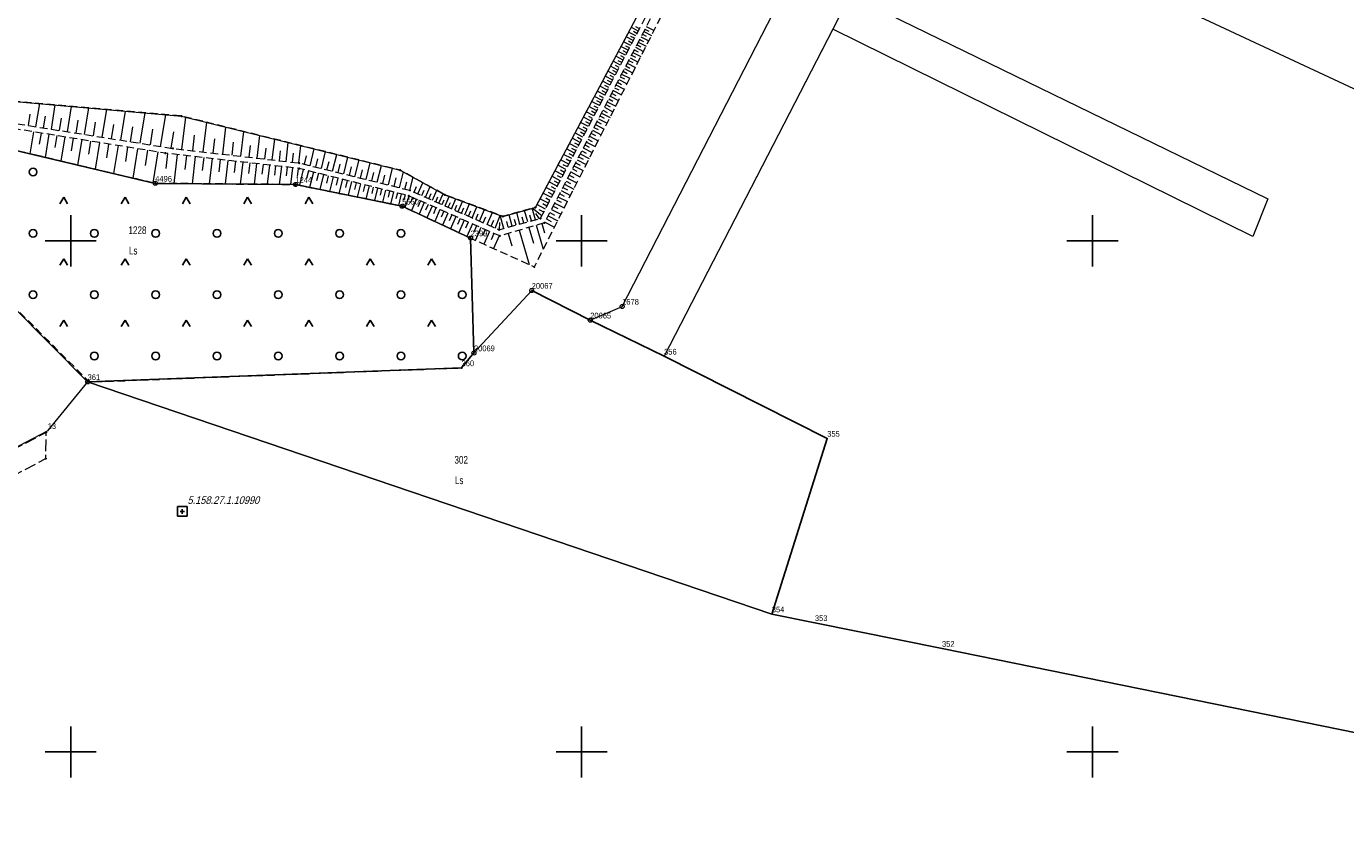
# Model space of a CAD drawing. Header units: metres. Extents: x 5548743 to 5556416, y 5707500 to 5714000.
# Tile 127 of 244: x 5553291 to 5553550, y 5711086 to 5711242. Entities that reach past the tile are written whole.
import ezdxf
from ezdxf.enums import TextEntityAlignment as Align

# ---------------------------------------------------------------- set-up
doc = ezdxf.new("R2010")
doc.units = ezdxf.units.M
for name, pattern in [('1.5_0.75', [2.25, 1.5, -0.75]), ('2.25_0.75', [3, 2.25, -0.75]), ('219-1000', [0])]:
    doc.linetypes.add(name, pattern=pattern)
doc.layers.get('0').update_dxf_attribs({"color": 2, "lineweight": 5})
doc.styles.get("Standard").update_dxf_attribs({"font": 'Working1250', "width": 0.75})

# ---------------------------------------------------------------- blocks, each defined once
blk = doc.blocks.new('203')
at = {"linetype": 'Continuous', "lineweight": 0}
h = blk.add_hatch(color=0, dxfattribs=at)
edge = h.paths.add_edge_path()
edge.add_arc((0, 0), 0.09, 0, 360)
blk = doc.blocks.new('202')
at = {"color": 0, "linetype": 'Continuous', "lineweight": 0}
blk.add_circle((0, 0), 0.4, dxfattribs=at)
blk = doc.blocks.new('OTZK3')
at = {"color": 0, "linetype": 'Continuous'}
for p, q in [((-0.75, -0.433), (0, 0.866)), ((0, 0.866), (0.75, -0.433))]:
    blk.add_line(p, q, dxfattribs=at)
blk = doc.blocks.new('OTZK1')
at = {"color": 0, "linetype": 'Continuous'}
blk.add_circle((0, 0), 0.75, dxfattribs=at)
blk = doc.blocks.new('PIKIETAW1891')
at = {"color": 0}
blk.add_circle((0, 0), 0.09, dxfattribs=at)
blk = doc.blocks.new('OSSP')
at = {"color": 0}
for p, q in [((-0.939, 0.938), (-0.939, -0.938)), ((-0.939, 0.938), (-0.939, -0.938)), ((0.936, 0.938), (-0.939, 0.938)), ((0.936, 0.938), (-0.939, 0.938)), ((0.45, 0), (-0.45, 0)), ((0.45, 0), (-0.45, 0)), ((0, -0.45), (0, 0.45)), ((0, -0.45), (0, 0.45)), ((0.936, -0.938), (0.936, 0.938)), ((0.936, -0.938), (0.936, 0.938)), ((-0.939, -0.938), (0.936, -0.938)), ((-0.939, -0.938), (0.936, -0.938))]:
    blk.add_line(p, q, dxfattribs=at)
blk = doc.blocks.new('RAMKA1000K')
at = {"color": 0}
for p, q in [((500, 195), (500, 205)), ((600, 195), (600, 205)), ((700, 195), (700, 205)), ((495, 200), (505, 200)), ((595, 200), (605, 200)), ((695, 200), (705, 200)), ((500, 95), (500, 105)), ((600, 95), (600, 105)), ((700, 95), (700, 105)), ((495, 100), (505, 100)), ((595, 100), (605, 100)), ((695, 100), (705, 100))]:
    blk.add_line(p, q, dxfattribs=at)

msp = doc.modelspace()

# ---------------------------------------------------------------- linework, layer by layer
at = {"layer": '000 Inne (niezydentyfikowane)', "color": 7, "linetype": 'CONTINUOUS', "lineweight": 18, "flags": 128}
for points in [[(5553411.08, 5711241.03), (5553409.68, 5711241.76)], [(5553411.32, 5711241.49), (5553410.62, 5711241.86)], [(5553412.66, 5711241.92), (5553414.17, 5711241.14)], [(5553409.61, 5711238.21), (5553408.19, 5711238.95)], [(5553410.1, 5711239.15), (5553408.69, 5711239.89)], [(5553409.85, 5711238.68), (5553409.14, 5711239.05)], [(5553410.59, 5711240.09), (5553409.19, 5711240.82)], [(5553410.34, 5711239.62), (5553409.64, 5711239.99)], [(5553410.83, 5711240.56), (5553410.13, 5711240.93)], [(5553411.35, 5711239.4), (5553412.12, 5711239)], [(5553411.61, 5711239.9), (5553413.14, 5711239.11)], [(5553411.88, 5711240.41), (5553412.64, 5711240.02)], [(5553412.14, 5711240.92), (5553413.66, 5711240.13)], [(5553412.4, 5711241.42), (5553413.16, 5711241.03)], [(5553408.61, 5711236.3), (5553407.18, 5711237.05)], [(5553409.11, 5711237.26), (5553407.68, 5711238)], [(5553408.86, 5711236.78), (5553408.14, 5711237.15)], [(5553409.36, 5711237.73), (5553408.65, 5711238.1)], [(5553409.75, 5711236.31), (5553410.53, 5711235.9)], [(5553410.02, 5711236.83), (5553411.57, 5711236.02)], [(5553410.28, 5711237.34), (5553411.06, 5711236.94)], [(5553410.55, 5711237.86), (5553412.1, 5711237.05)], [(5553410.82, 5711238.37), (5553411.59, 5711237.97)], [(5553411.09, 5711238.88), (5553412.62, 5711238.09)], [(5553407.1, 5711233.4), (5553405.64, 5711234.16)], [(5553407.6, 5711234.37), (5553406.15, 5711235.13)], [(5553407.35, 5711233.89), (5553406.62, 5711234.27)], [(5553408.11, 5711235.34), (5553406.67, 5711236.09)], [(5553407.86, 5711234.86), (5553407.13, 5711235.23)], [(5553408.36, 5711235.82), (5553407.64, 5711236.2)], [(5553408.66, 5711234.21), (5553409.45, 5711233.8)], [(5553408.93, 5711234.74), (5553410.51, 5711233.92)], [(5553409.2, 5711235.26), (5553409.99, 5711234.85)], [(5553409.48, 5711235.79), (5553411.04, 5711234.97)], [(5553405.56, 5711230.46), (5553404.08, 5711231.23)], [(5553406.08, 5711231.44), (5553404.6, 5711232.21)], [(5553405.82, 5711230.95), (5553405.08, 5711231.34)], [(5553406.59, 5711232.43), (5553405.12, 5711233.19)], [(5553406.33, 5711231.94), (5553405.6, 5711232.32)], [(5553406.84, 5711232.91), (5553406.11, 5711233.3)], [(5553407.28, 5711231.56), (5553408.89, 5711230.72)], [(5553407.56, 5711232.09), (5553408.36, 5711231.67)], [(5553407.83, 5711232.62), (5553409.43, 5711231.79)], [(5553408.11, 5711233.16), (5553408.91, 5711232.74)], [(5553408.38, 5711233.68), (5553409.97, 5711232.86)], [(5553404.52, 5711228.47), (5553403.02, 5711229.25)], [(5553405.04, 5711229.46), (5553403.55, 5711230.24)], [(5553404.78, 5711228.97), (5553404.04, 5711229.36)], [(5553405.3, 5711229.96), (5553404.56, 5711230.35)], [(5553405.87, 5711228.85), (5553406.69, 5711228.43)], [(5553406.16, 5711229.4), (5553407.79, 5711228.55)], [(5553406.44, 5711229.94), (5553407.25, 5711229.52)], [(5553406.72, 5711230.48), (5553408.34, 5711229.64)], [(5553407, 5711231.02), (5553407.81, 5711230.6)], [(5553293.19, 5711222.31), (5553293.91, 5711226.83)], [(5553296.22, 5711221.83), (5553296.97, 5711226.57)], [(5553299.39, 5711221.33), (5553300.17, 5711226.28)], [(5553302.7, 5711220.8), (5553303.53, 5711225.99)], [(5553402.94, 5711225.44), (5553401.42, 5711226.24)], [(5553403.47, 5711226.46), (5553401.96, 5711227.25)], [(5553403.21, 5711225.95), (5553402.45, 5711226.35)], [(5553404, 5711227.46), (5553402.49, 5711228.25)], [(5553403.74, 5711226.96), (5553402.98, 5711227.35)], [(5553404.26, 5711227.97), (5553403.51, 5711228.36)], [(5553404.45, 5711226.11), (5553406.11, 5711225.24)], [(5553404.73, 5711226.66), (5553405.57, 5711226.23)], [(5553405.02, 5711227.21), (5553406.68, 5711226.35)], [(5553405.31, 5711227.76), (5553406.13, 5711227.33)], [(5553405.59, 5711228.31), (5553407.24, 5711227.45)], [(5553291.73, 5711222.54), (5553292.08, 5711224.75)], [(5553294.69, 5711222.08), (5553295.05, 5711224.39)], [(5553297.78, 5711221.58), (5553298.17, 5711224.01)], [(5553301.03, 5711221.07), (5553301.43, 5711223.6)], [(5553306.17, 5711220.25), (5553307.04, 5711225.68)], [(5553309.81, 5711219.68), (5553310.71, 5711225.36)], [(5553313.61, 5711219.07), (5553314.56, 5711225.02)], [(5553317.59, 5711218.44), (5553318.58, 5711224.67)], [(5553321.77, 5711217.86), (5553322.5, 5711224.19)], [(5553401.88, 5711223.4), (5553400.34, 5711224.2)], [(5553402.41, 5711224.42), (5553400.88, 5711225.22)], [(5553402.14, 5711223.91), (5553401.38, 5711224.31)], [(5553402.68, 5711224.93), (5553401.91, 5711225.33)], [(5553403.29, 5711223.87), (5553404.98, 5711223)], [(5553403.58, 5711224.44), (5553404.42, 5711224)], [(5553403.87, 5711224.99), (5553405.55, 5711224.12)], [(5553404.16, 5711225.55), (5553405, 5711225.12)], [(5553292.7, 5711221.32), (5553292, 5711217.02)], [(5553294.18, 5711221.08), (5553293.82, 5711218.88)], [(5553295.69, 5711220.83), (5553294.96, 5711216.32)], [(5553304.42, 5711220.53), (5553304.84, 5711223.19)], [(5553307.97, 5711219.97), (5553308.41, 5711222.75)], [(5553311.69, 5711219.38), (5553312.15, 5711222.29)], [(5553315.58, 5711218.76), (5553316.06, 5711221.81)], [(5553319.65, 5711218.12), (5553320.16, 5711221.3)], [(5553325.93, 5711217.38), (5553326.6, 5711223.18)], [(5553329.77, 5711216.93), (5553330.38, 5711222.25)], [(5553333.29, 5711216.53), (5553333.85, 5711221.39)], [(5553400.25, 5711220.29), (5553398.69, 5711221.11)], [(5553400.8, 5711221.33), (5553399.24, 5711222.14)], [(5553400.53, 5711220.81), (5553399.75, 5711221.22)], [(5553401.34, 5711222.37), (5553399.79, 5711223.17)], [(5553401.07, 5711221.85), (5553400.29, 5711222.25)], [(5553401.61, 5711222.88), (5553400.84, 5711223.29)], [(5553401.82, 5711221.04), (5553402.68, 5711220.6)], [(5553402.11, 5711221.61), (5553403.83, 5711220.72)], [(5553402.41, 5711222.18), (5553403.26, 5711221.74)], [(5553402.7, 5711222.75), (5553404.4, 5711221.86)], [(5553403, 5711223.31), (5553403.84, 5711222.87)], [(5553297.25, 5711220.58), (5553296.87, 5711218.27)], [(5553298.84, 5711220.32), (5553298.07, 5711215.59)], [(5553300.47, 5711220.06), (5553300.08, 5711217.63)], [(5553302.14, 5711219.79), (5553301.34, 5711214.82)], [(5553303.86, 5711219.51), (5553303.44, 5711216.96)], [(5553305.61, 5711219.23), (5553304.76, 5711214.01)], [(5553307.41, 5711218.93), (5553306.97, 5711216.26)], [(5553309.25, 5711218.64), (5553308.36, 5711213.16)], [(5553311.13, 5711218.33), (5553310.68, 5711215.52)], [(5553323.89, 5711217.61), (5553324.24, 5711220.65)], [(5553327.89, 5711217.15), (5553328.21, 5711219.93)], [(5553331.57, 5711216.73), (5553331.86, 5711219.27)], [(5553334.93, 5711216.34), (5553335.2, 5711218.66)], [(5553336.51, 5711216.16), (5553337.02, 5711220.61)], [(5553339.45, 5711215.82), (5553339.92, 5711219.89)], [(5553342.15, 5711215.51), (5553342.58, 5711219.23)], [(5553344.62, 5711215.22), (5553345.01, 5711218.63)], [(5553399.16, 5711218.19), (5553397.58, 5711219.02)], [(5553399.71, 5711219.24), (5553398.14, 5711220.06)], [(5553399.43, 5711218.72), (5553398.65, 5711219.13)], [(5553399.98, 5711219.77), (5553399.2, 5711220.18)], [(5553400.62, 5711218.74), (5553401.49, 5711218.29)], [(5553400.92, 5711219.32), (5553402.66, 5711218.42)], [(5553401.22, 5711219.9), (5553402.09, 5711219.45)], [(5553401.52, 5711220.47), (5553403.24, 5711219.58)], [(5553313.06, 5711218.02), (5553312.13, 5711212.27)], [(5553315.03, 5711217.7), (5553314.55, 5711214.75)], [(5553317.02, 5711217.38), (5553316.04, 5711211.35)], [(5553318.94, 5711217.08), (5553318.61, 5711214.15)], [(5553320.81, 5711216.87), (5553320.16, 5711211.2)], [(5553322.62, 5711216.66), (5553322.3, 5711213.92)], [(5553324.36, 5711216.46), (5553323.76, 5711211.17)], [(5553326.05, 5711216.27), (5553325.75, 5711213.72)], [(5553327.67, 5711216.09), (5553327.11, 5711211.15)], [(5553329.25, 5711215.91), (5553328.97, 5711213.52)], [(5553330.77, 5711215.73), (5553330.24, 5711211.12)], [(5553338.01, 5711215.98), (5553338.26, 5711218.11)], [(5553340.83, 5711215.66), (5553341.05, 5711217.61)], [(5553343.41, 5711215.36), (5553343.62, 5711217.14)], [(5553345.75, 5711214.96), (5553346.15, 5711216.61)], [(5553346.85, 5711214.69), (5553347.66, 5711217.98)], [(5553347.95, 5711214.42), (5553348.36, 5711216.06)], [(5553349.05, 5711214.15), (5553349.86, 5711217.44)], [(5553351.24, 5711213.61), (5553352.05, 5711216.9)], [(5553353.43, 5711213.07), (5553354.24, 5711216.35)], [(5553355.62, 5711212.53), (5553356.43, 5711215.81)], [(5553397.49, 5711215), (5553395.89, 5711215.84)], [(5553398.05, 5711216.07), (5553396.45, 5711216.9)], [(5553397.77, 5711215.53), (5553396.97, 5711215.95)], [(5553398.61, 5711217.13), (5553397.02, 5711217.96)], [(5553398.33, 5711216.6), (5553397.53, 5711217.02)], [(5553398.88, 5711217.66), (5553398.09, 5711218.08)], [(5553399.11, 5711215.83), (5553400.88, 5711214.91)], [(5553399.41, 5711216.41), (5553400.29, 5711215.95)], [(5553399.72, 5711217), (5553401.48, 5711216.09)], [(5553400.02, 5711217.58), (5553400.9, 5711217.13)], [(5553400.32, 5711218.16), (5553402.07, 5711217.26)], [(5553332.24, 5711215.56), (5553331.98, 5711213.34)], [(5553333.66, 5711215.4), (5553333.16, 5711211.1)], [(5553335.03, 5711215.25), (5553334.79, 5711213.17)], [(5553336.35, 5711215.09), (5553335.89, 5711211.07)], [(5553337.63, 5711214.95), (5553337.41, 5711213.01)], [(5553338.87, 5711214.81), (5553338.44, 5711211.05)], [(5553340.06, 5711214.67), (5553339.86, 5711212.86)], [(5553341.22, 5711214.54), (5553340.82, 5711211.04)], [(5553342.34, 5711214.41), (5553342.14, 5711212.72)], [(5553343.42, 5711214.29), (5553343.04, 5711211.02)], [(5553344.48, 5711214.17), (5553344.29, 5711212.57)], [(5553345.51, 5711213.94), (5553344.74, 5711210.86)], [(5553346.51, 5711213.69), (5553346.14, 5711212.17)], [(5553347.51, 5711213.44), (5553346.76, 5711210.44)], [(5553348.49, 5711213.2), (5553348.12, 5711211.72)], [(5553350.14, 5711213.88), (5553350.55, 5711215.52)], [(5553352.34, 5711213.34), (5553352.74, 5711214.98)], [(5553354.53, 5711212.8), (5553354.93, 5711214.44)], [(5553356.71, 5711212.26), (5553357.12, 5711213.9)], [(5553357.81, 5711212), (5553358.61, 5711215.27)], [(5553358.9, 5711211.73), (5553359.3, 5711213.37)], [(5553359.99, 5711211.46), (5553360.8, 5711214.73)], [(5553362.18, 5711210.92), (5553362.98, 5711214.2)], [(5553364.36, 5711210.38), (5553365.12, 5711213.47)], [(5553396.37, 5711212.84), (5553394.74, 5711213.69)], [(5553396.93, 5711213.92), (5553395.32, 5711214.77)], [(5553396.65, 5711213.38), (5553395.84, 5711213.81)], [(5553397.21, 5711214.46), (5553396.41, 5711214.88)], [(5553397.88, 5711213.46), (5553399.67, 5711212.52)], [(5553398.19, 5711214.05), (5553399.08, 5711213.59)], [(5553398.49, 5711214.64), (5553400.28, 5711213.72)], [(5553398.8, 5711215.24), (5553399.69, 5711214.77)], [(5553349.46, 5711212.96), (5553348.73, 5711210.04)], [(5553350.41, 5711212.72), (5553350.05, 5711211.28)], [(5553351.35, 5711212.49), (5553350.64, 5711209.65)], [(5553352.27, 5711212.25), (5553351.93, 5711210.86)], [(5553353.19, 5711212.03), (5553352.5, 5711209.28)], [(5553354.09, 5711211.8), (5553353.75, 5711210.45)], [(5553354.97, 5711211.58), (5553354.31, 5711208.91)], [(5553355.85, 5711211.36), (5553355.52, 5711210.05)], [(5553356.71, 5711211.15), (5553356.06, 5711208.55)], [(5553357.56, 5711210.94), (5553357.24, 5711209.66)], [(5553358.4, 5711210.73), (5553357.77, 5711208.2)], [(5553359.22, 5711210.52), (5553358.91, 5711209.28)], [(5553361.08, 5711211.19), (5553361.49, 5711212.83)], [(5553363.27, 5711210.65), (5553363.67, 5711212.29)], [(5553365.4, 5711210.13), (5553365.75, 5711211.53)], [(5553366.36, 5711209.89), (5553366.99, 5711212.44)], [(5553367.19, 5711209.53), (5553367.69, 5711210.65)], [(5553367.96, 5711209.19), (5553368.93, 5711211.37)], [(5553369.41, 5711208.54), (5553370.32, 5711210.6)], [(5553395.23, 5711210.66), (5553393.59, 5711211.52)], [(5553394.94, 5711210.11), (5553394.12, 5711210.54)], [(5553395.8, 5711211.76), (5553394.17, 5711212.61)], [(5553395.52, 5711211.21), (5553394.7, 5711211.64)], [(5553396.08, 5711212.3), (5553395.27, 5711212.72)], [(5553396.63, 5711211.05), (5553398.45, 5711210.11)], [(5553396.94, 5711211.66), (5553397.85, 5711211.19)], [(5553397.25, 5711212.26), (5553399.06, 5711211.32)], [(5553397.57, 5711212.86), (5553398.47, 5711212.39)], [(5553360.04, 5711210.32), (5553359.42, 5711207.87)], [(5553360.84, 5711210.12), (5553360.54, 5711208.91)], [(5553361.63, 5711209.92), (5553361.03, 5711207.54)], [(5553362.41, 5711209.73), (5553362.12, 5711208.55)], [(5553363.18, 5711209.54), (5553362.6, 5711207.22)], [(5553363.94, 5711209.35), (5553363.65, 5711208.21)], [(5553364.69, 5711209.16), (5553364.12, 5711206.91)], [(5553365.44, 5711208.97), (5553365.16, 5711207.86)], [(5553366.21, 5711208.77), (5553365.39, 5711206.51)], [(5553366.95, 5711208.45), (5553366.46, 5711207.34)], [(5553367.69, 5711208.12), (5553366.71, 5711205.9)], [(5553368.7, 5711208.86), (5553369.17, 5711209.92)], [(5553370.1, 5711208.24), (5553370.55, 5711209.23)], [(5553370.78, 5711207.94), (5553371.63, 5711209.88)], [(5553371.43, 5711207.65), (5553371.85, 5711208.59)], [(5553372.06, 5711207.37), (5553372.87, 5711209.2)], [(5553372.68, 5711207.1), (5553373.08, 5711208)], [(5553373.28, 5711206.83), (5553374.1, 5711208.68)], [(5553374.53, 5711206.28), (5553375.38, 5711208.2)], [(5553393.5, 5711207.35), (5553391.83, 5711208.22)], [(5553394.08, 5711208.46), (5553392.42, 5711209.32)], [(5553393.79, 5711207.9), (5553392.96, 5711208.34)], [(5553394.66, 5711209.56), (5553393.01, 5711210.42)], [(5553394.37, 5711209.01), (5553393.54, 5711209.44)], [(5553395.05, 5711208.01), (5553395.97, 5711207.53)], [(5553395.36, 5711208.62), (5553397.21, 5711207.66)], [(5553395.68, 5711209.23), (5553396.6, 5711208.75)], [(5553396, 5711209.84), (5553397.83, 5711208.89)], [(5553396.31, 5711210.45), (5553397.23, 5711209.97)], [(5553368.44, 5711207.79), (5553367.95, 5711206.67)], [(5553369.19, 5711207.46), (5553368.2, 5711205.21)], [(5553369.95, 5711207.13), (5553369.45, 5711205.99)], [(5553370.71, 5711206.79), (5553369.71, 5711204.51)], [(5553371.48, 5711206.45), (5553370.97, 5711205.3)], [(5553372.25, 5711206.11), (5553371.23, 5711203.8)], [(5553373.03, 5711205.77), (5553372.52, 5711204.6)], [(5553373.81, 5711205.42), (5553372.78, 5711203.08)], [(5553373.9, 5711206.56), (5553374.32, 5711207.5)], [(5553375.16, 5711206), (5553375.6, 5711206.98)], [(5553375.81, 5711205.71), (5553376.7, 5711207.71)], [(5553376.48, 5711205.41), (5553376.93, 5711206.44)], [(5553377.15, 5711205.11), (5553378.08, 5711207.2)], [(5553377.84, 5711204.81), (5553378.32, 5711205.87)], [(5553378.55, 5711204.5), (5553379.51, 5711206.67)], [(5553380, 5711203.85), (5553381, 5711206.11)], [(5553381.51, 5711203.19), (5553382.55, 5711205.53)], [(5553387.93, 5711203.27), (5553387.32, 5711205.53)], [(5553389.44, 5711203.68), (5553388.82, 5711205.95)], [(5553390.96, 5711204.09), (5553390.32, 5711206.37)], [(5553392.21, 5711204.88), (5553390.32, 5711206.37)], [(5553391.72, 5711204.3), (5553391.02, 5711205.33)], [(5553392.91, 5711206.21), (5553391.23, 5711207.09)], [(5553392.59, 5711205.6), (5553391.71, 5711206.05)], [(5553393.21, 5711206.79), (5553392.37, 5711207.22)], [(5553393.76, 5711205.53), (5553394.7, 5711205.04)], [(5553394.08, 5711206.15), (5553395.95, 5711205.18)], [(5553394.4, 5711206.77), (5553395.34, 5711206.29)], [(5553394.73, 5711207.39), (5553396.58, 5711206.43)], [(5553374.6, 5711205.08), (5553374.08, 5711203.89)], [(5553375.4, 5711204.73), (5553374.35, 5711202.35)], [(5553376.2, 5711204.37), (5553375.67, 5711203.18)], [(5553377, 5711204.02), (5553375.94, 5711201.61)], [(5553377.81, 5711203.66), (5553377.28, 5711202.45)], [(5553378.63, 5711203.3), (5553377.55, 5711200.86)], [(5553379.45, 5711202.94), (5553378.91, 5711201.71)], [(5553379.27, 5711204.18), (5553379.76, 5711205.29)], [(5553380.75, 5711203.52), (5553381.26, 5711204.67)], [(5553382.29, 5711202.84), (5553382.82, 5711204.04)], [(5553383.08, 5711202.49), (5553384.06, 5711204.97)], [(5553383.89, 5711202.16), (5553383.98, 5711203.57)], [(5553384.78, 5711202.4), (5553384.08, 5711204.96)], [(5553385.64, 5711202.64), (5553385.34, 5711203.77)], [(5553386.42, 5711202.85), (5553385.81, 5711205.11)], [(5553387.18, 5711203.06), (5553386.87, 5711204.19)], [(5553388.69, 5711203.47), (5553388.38, 5711204.61)], [(5553390.2, 5711203.88), (5553389.89, 5711205.02)], [(5553391.12, 5711203.05), (5553392.5, 5711198.36)], [(5553392.18, 5711203.36), (5553392.7, 5711201.58)], [(5553392.78, 5711203.65), (5553394.68, 5711202.67)], [(5553393.11, 5711204.28), (5553394.05, 5711203.79)], [(5553393.44, 5711204.91), (5553395.32, 5711203.93)], [(5553380.27, 5711202.58), (5553379.19, 5711200.11)], [(5553381.1, 5711202.21), (5553380.56, 5711200.98)], [(5553381.94, 5711201.84), (5553380.85, 5711199.36)], [(5553382.83, 5711201.45), (5553382.28, 5711200.21)], [(5553383.87, 5711200.99), (5553382.77, 5711198.5)], [(5553385.62, 5711201.43), (5553386.33, 5711199)], [(5553387.78, 5711202.07), (5553389.75, 5711195.35)], [(5553389.69, 5711202.63), (5553390.6, 5711199.52)]]:
    msp.add_lwpolyline(points, dxfattribs=at)
at = {"layer": '216-obręb ewidencyjny', "color": 7, "linetype": 'CONTINUOUS', "lineweight": 25, "flags": 128}
for points in [[(5553551.94, 5711103.67), (5553470.54, 5711120.23), (5553445.65, 5711125.28), (5553437.22, 5711126.97), (5553448.07, 5711161.33), (5553416.14, 5711177.4), (5553401.68, 5711184.47), (5553390.23, 5711190.28), (5553378.92, 5711178.05), (5553376.5, 5711175.13), (5553303.29, 5711172.41), (5553245.53, 5711230.59)], [(5553245.53, 5711230.59), (5553303.29, 5711172.41), (5553376.5, 5711175.13), (5553378.92, 5711178.05), (5553390.23, 5711190.28), (5553401.68, 5711184.47), (5553416.14, 5711177.4), (5553448.07, 5711161.33), (5553437.22, 5711126.97), (5553445.65, 5711125.28), (5553470.54, 5711120.23), (5553551.94, 5711103.67)]]:
    msp.add_lwpolyline(points, dxfattribs=at)
at = {"layer": '217-kontur klasyfikacyjny', "color": 3, "linetype": 'CONTINUOUS', "lineweight": 18, "flags": 128}
for points in [[(5553707.72, 5711156.74), (5553464.08, 5711270.35)], [(5553452.57, 5711248.02), (5553534.33, 5711208.23)], [(5553449.15, 5711241.4), (5553416.14, 5711177.4)], [(5553531.39, 5711200.85), (5553449.15, 5711241.4)], [(5553534.33, 5711208.23), (5553531.39, 5711200.85)], [(5553416.14, 5711177.4), (5553448.07, 5711161.33)], [(5553448.07, 5711161.33), (5553437.22, 5711126.97)], [(5553437.22, 5711126.97), (5553445.65, 5711125.28)], [(5553445.65, 5711125.28), (5553470.54, 5711120.23)], [(5553470.54, 5711120.23), (5553551.94, 5711103.67)]]:
    msp.add_lwpolyline(points, dxfattribs=at)
at = {"layer": '218-kontur użytku gruntowego', "color": 3, "linetype": 'CONTINUOUS', "lineweight": 18, "flags": 128}
for points in [[(5553407.93, 5711187.15), (5553479.64, 5711326.43)], [(5553707.72, 5711156.74), (5553464.08, 5711270.35)], [(5553452.57, 5711248.02), (5553534.33, 5711208.23)], [(5553449.15, 5711241.4), (5553416.14, 5711177.4)], [(5553531.39, 5711200.85), (5553449.15, 5711241.4)], [(5553254.19, 5711225.94), (5553316.53, 5711211.23)], [(5553316.53, 5711211.23), (5553254.19, 5711225.94)], [(5553316.53, 5711211.23), (5553343.98, 5711211.01)], [(5553343.98, 5711211.01), (5553316.53, 5711211.23)], [(5553343.98, 5711211.01), (5553364.86, 5711206.76)], [(5553364.86, 5711206.76), (5553343.98, 5711211.01)], [(5553534.33, 5711208.23), (5553531.39, 5711200.85)], [(5553364.86, 5711206.76), (5553378.26, 5711200.53)], [(5553378.26, 5711200.53), (5553364.86, 5711206.76)], [(5553378.26, 5711200.53), (5553378.92, 5711178.05)], [(5553378.92, 5711178.05), (5553378.26, 5711200.53)], [(5553378.92, 5711178.05), (5553390.23, 5711190.28)], [(5553390.23, 5711190.28), (5553378.92, 5711178.05)], [(5553390.23, 5711190.28), (5553401.68, 5711184.47)], [(5553401.68, 5711184.47), (5553390.23, 5711190.28)], [(5553288.56, 5711187.24), (5553303.29, 5711172.41)], [(5553303.29, 5711172.41), (5553288.56, 5711187.24)], [(5553401.68, 5711184.47), (5553407.93, 5711187.15)], [(5553416.14, 5711177.4), (5553401.68, 5711184.47)], [(5553376.5, 5711175.13), (5553378.92, 5711178.05)], [(5553378.92, 5711178.05), (5553376.5, 5711175.13)], [(5553416.14, 5711177.4), (5553448.07, 5711161.33)], [(5553448.07, 5711161.33), (5553416.14, 5711177.4)], [(5553303.29, 5711172.41), (5553376.5, 5711175.13)], [(5553376.5, 5711175.13), (5553303.29, 5711172.41)], [(5553303.29, 5711172.41), (5553437.22, 5711126.97)], [(5553437.22, 5711126.97), (5553303.29, 5711172.41)], [(5553448.07, 5711161.33), (5553437.22, 5711126.97)], [(5553437.22, 5711126.97), (5553448.07, 5711161.33)], [(5553437.22, 5711126.97), (5553445.65, 5711125.28)], [(5553445.65, 5711125.28), (5553437.22, 5711126.97)], [(5553445.65, 5711125.28), (5553470.54, 5711120.23)], [(5553470.54, 5711120.23), (5553445.65, 5711125.28)], [(5553470.54, 5711120.23), (5553551.94, 5711103.67)], [(5553551.94, 5711103.67), (5553470.54, 5711120.23)]]:
    msp.add_lwpolyline(points, dxfattribs=at)
at = {"layer": '219-działka ewidencyjna', "color": 7, "linetype": '219-1000', "lineweight": 18, "flags": 128}
for points in [[(5553407.93, 5711187.15), (5553479.64, 5711326.43)], [(5553490.72, 5711321.99), (5553416.14, 5711177.4)], [(5553303.29, 5711172.41), (5553245.53, 5711230.59)], [(5553254.19, 5711225.94), (5553316.53, 5711211.23)], [(5553316.53, 5711211.23), (5553343.98, 5711211.01)], [(5553343.98, 5711211.01), (5553364.86, 5711206.76)], [(5553364.86, 5711206.76), (5553378.26, 5711200.53)], [(5553378.26, 5711200.53), (5553378.92, 5711178.05)], [(5553378.92, 5711178.05), (5553390.23, 5711190.28)], [(5553390.23, 5711190.28), (5553401.68, 5711184.47)], [(5553401.68, 5711184.47), (5553407.93, 5711187.15)], [(5553416.14, 5711177.4), (5553401.68, 5711184.47)], [(5553376.5, 5711175.13), (5553378.92, 5711178.05)], [(5553416.14, 5711177.4), (5553448.07, 5711161.33)], [(5553376.5, 5711175.13), (5553303.29, 5711172.41)], [(5553303.29, 5711172.41), (5553295.47, 5711162.84)], [(5553303.29, 5711172.41), (5553437.22, 5711126.97)], [(5553187.3, 5711106.28), (5553295.47, 5711162.84)], [(5553448.07, 5711161.33), (5553437.22, 5711126.97)], [(5553437.22, 5711126.97), (5553445.65, 5711125.28)], [(5553445.65, 5711125.28), (5553470.54, 5711120.23)], [(5553470.54, 5711120.23), (5553551.94, 5711103.67)]]:
    msp.add_lwpolyline(points, dxfattribs=at)
at = {"layer": 'jezdnia', "color": 7, "linetype": '2.25_0.75', "lineweight": 18, "flags": 128}
msp.add_lwpolyline([(5553187.65, 5711106.96), (5553112.55, 5711070.64), (5553116.31, 5711066.55), (5553188.96, 5711102.09), (5553232.86, 5711124.61), (5553295.1, 5711157.38), (5553295.18, 5711162.49)], close=True, dxfattribs=at)
at = {"layer": 'skarpa nieumocniona', "color": 7, "linetype": '1.5_0.75', "lineweight": 18, "flags": 128}
for points in [[(5553203.16, 5711259.27), (5553258.23, 5711229.94), (5553279.52, 5711224.48), (5553320.01, 5711218.06), (5553344.73, 5711215.21), (5553366.37, 5711209.89), (5553383.85, 5711202.15), (5553391.94, 5711204.36), (5553460.49, 5711335.7), (5553458.94, 5711336.14), (5553458.72, 5711335.17), (5553456.17, 5711329.11), (5553390.94, 5711206.54), (5553384.6, 5711204.77), (5553373.19, 5711209.02), (5553364.46, 5711213.83), (5553321.66, 5711224.4), (5553280.16, 5711228.04), (5553255.98, 5711234.41), (5553204.11, 5711262.54)], [(5553203.16, 5711259.27), (5553258.23, 5711229.94), (5553279.52, 5711224.48), (5553320.01, 5711218.06), (5553344.73, 5711215.21), (5553366.37, 5711209.89), (5553383.85, 5711202.15), (5553391.94, 5711204.36), (5553460.49, 5711335.7), (5553458.94, 5711336.14), (5553458.72, 5711335.17), (5553456.17, 5711329.11), (5553390.94, 5711206.54), (5553384.6, 5711204.77), (5553373.19, 5711209.02), (5553364.46, 5711213.83), (5553321.66, 5711224.4), (5553280.16, 5711228.04), (5553255.98, 5711234.41), (5553204.11, 5711262.54)], [(5553458.04, 5711329.28), (5553392.71, 5711203.51), (5553383.97, 5711200.95), (5553366.17, 5711208.79), (5553344.71, 5711214.14), (5553318.53, 5711217.13), (5553279.31, 5711223.49), (5553258.04, 5711228.77), (5553202.73, 5711258.28), (5553201.95, 5711255.35), (5553245.53, 5711230.58), (5553254.19, 5711225.94), (5553316.53, 5711211.23), (5553343.98, 5711211.01), (5553364.86, 5711206.76), (5553378.26, 5711200.53), (5553390.74, 5711194.9), (5553458.5, 5711328.62)], [(5553458.04, 5711329.28), (5553392.71, 5711203.51), (5553383.97, 5711200.95), (5553366.17, 5711208.79), (5553344.71, 5711214.14), (5553318.53, 5711217.13), (5553279.31, 5711223.49), (5553258.04, 5711228.77), (5553202.73, 5711258.28), (5553201.95, 5711255.35), (5553245.53, 5711230.58), (5553254.19, 5711225.94), (5553316.53, 5711211.23), (5553343.98, 5711211.01), (5553364.86, 5711206.76), (5553378.26, 5711200.53), (5553390.74, 5711194.9), (5553458.5, 5711328.62)]]:
    msp.add_lwpolyline(points, close=True, dxfattribs=at)
at = {"layer": 'teren zalesiony', "color": 7, "linetype": '1.5_0.75', "lineweight": 18, "flags": 128}
msp.add_lwpolyline([(5553245.53, 5711230.58), (5553303.65, 5711172.37), (5553376.5, 5711175.13), (5553378.92, 5711178.05), (5553378.26, 5711200.53), (5553364.86, 5711206.76), (5553343.98, 5711211.01), (5553316.53, 5711211.23), (5553254.19, 5711225.94)], close=True, dxfattribs=at)
at = {"layer": 'woda stojąca', "color": 141, "linetype": 'CONTINUOUS', "lineweight": 18, "flags": 128}
msp.add_lwpolyline([(5553255.98, 5711234.41), (5553280.16, 5711228.04), (5553321.66, 5711224.4), (5553364.46, 5711213.83), (5553373.19, 5711209.02), (5553384.6, 5711204.77), (5553390.94, 5711206.54), (5553456.17, 5711329.11), (5553458.72, 5711335.17), (5553443.19, 5711339.66), (5553367.63, 5711364.25), (5553248.32, 5711403.34), (5553220.8, 5711315.66), (5553204.11, 5711262.54)], close=True, dxfattribs=at)

# ---------------------------------------------------------------- block references
at = {"layer": '202-punkt graniczny', "color": 7, "linetype": 'CONTINUOUS', "lineweight": 18}
for p in [(5553316.53, 5711211.23), (5553343.98, 5711211.01), (5553364.86, 5711206.76), (5553378.26, 5711200.53), (5553390.23, 5711190.28), (5553407.93, 5711187.15), (5553401.68, 5711184.47), (5553378.92, 5711178.05), (5553303.29, 5711172.41)]:
    msp.add_blockref('202', p, dxfattribs=at)
at = {"layer": '203-punkt graniczny', "color": 7, "linetype": 'CONTINUOUS', "lineweight": 18}
for p in [(5553416.14, 5711177.4), (5553376.5, 5711175.13), (5553295.47, 5711162.84), (5553448.07, 5711161.33), (5553437.22, 5711126.97), (5553445.65, 5711125.28), (5553470.54, 5711120.23)]:
    msp.add_blockref('203', p, dxfattribs=at)
at = {"layer": 'Punkt roboczy BDOT GESUT K1', "color": 6, "linetype": 'CONTINUOUS', "lineweight": 18}
for p in [(5553321.66, 5711224.4), (5553321.66, 5711224.4), (5553318.53, 5711217.13), (5553320.01, 5711218.06), (5553344.71, 5711214.14), (5553344.73, 5711215.21), (5553364.46, 5711213.83), (5553364.46, 5711213.83), (5553316.53, 5711211.23), (5553316.53, 5711211.23), (5553343.98, 5711211.01), (5553343.98, 5711211.01), (5553366.17, 5711208.79), (5553366.37, 5711209.89), (5553373.19, 5711209.02), (5553373.19, 5711209.02), (5553364.86, 5711206.76), (5553364.86, 5711206.76), (5553390.94, 5711206.54), (5553390.94, 5711206.54), (5553384.6, 5711204.77), (5553384.6, 5711204.77), (5553391.94, 5711204.36), (5553392.71, 5711203.51), (5553378.26, 5711200.53), (5553378.26, 5711200.53), (5553383.85, 5711202.15), (5553383.97, 5711200.95), (5553390.74, 5711194.9), (5553378.92, 5711178.05), (5553376.5, 5711175.13), (5553303.65, 5711172.37), (5553295.18, 5711162.49), (5553295.1, 5711157.38)]:
    msp.add_blockref('PIKIETAW1891', p, dxfattribs=at)
at = {"layer": 'Szczegółowa osnowa geodezyjna pozioma', "color": 7, "linetype": 'CONTINUOUS', "lineweight": 13}
msp.add_blockref('OSSP', (5553321.834, 5711147.061), dxfattribs=at)
at = {"layer": 'teren zalesiony', "color": 7, "linetype": 'CONTINUOUS', "lineweight": 18}
for name, p in [('OTZK1', (5553292.616, 5711213.456)), ('OTZK3', (5553298.616, 5711207.636)), ('OTZK3', (5553310.616, 5711207.636)), ('OTZK3', (5553322.616, 5711207.636)), ('OTZK3', (5553334.616, 5711207.636)), ('OTZK3', (5553346.616, 5711207.636)), ('OTZK1', (5553292.616, 5711201.456)), ('OTZK1', (5553304.616, 5711201.456)), ('OTZK1', (5553316.616, 5711201.456)), ('OTZK1', (5553328.616, 5711201.456)), ('OTZK1', (5553340.616, 5711201.456)), ('OTZK1', (5553352.616, 5711201.456)), ('OTZK1', (5553364.616, 5711201.456)), ('OTZK3', (5553298.616, 5711195.636)), ('OTZK3', (5553310.616, 5711195.636)), ('OTZK3', (5553322.616, 5711195.636)), ('OTZK3', (5553334.616, 5711195.636)), ('OTZK3', (5553346.616, 5711195.636)), ('OTZK3', (5553358.616, 5711195.636)), ('OTZK3', (5553370.616, 5711195.636)), ('OTZK1', (5553292.616, 5711189.456)), ('OTZK1', (5553304.616, 5711189.456)), ('OTZK1', (5553316.616, 5711189.456)), ('OTZK1', (5553328.616, 5711189.456)), ('OTZK1', (5553340.616, 5711189.456)), ('OTZK1', (5553352.616, 5711189.456)), ('OTZK1', (5553364.616, 5711189.456)), ('OTZK1', (5553376.616, 5711189.456)), ('OTZK3', (5553298.616, 5711183.636)), ('OTZK3', (5553310.616, 5711183.636)), ('OTZK3', (5553322.616, 5711183.636)), ('OTZK3', (5553334.616, 5711183.636)), ('OTZK3', (5553346.616, 5711183.636)), ('OTZK3', (5553358.616, 5711183.636)), ('OTZK3', (5553370.616, 5711183.636)), ('OTZK1', (5553304.616, 5711177.456)), ('OTZK1', (5553316.616, 5711177.456)), ('OTZK1', (5553328.616, 5711177.456)), ('OTZK1', (5553340.616, 5711177.456)), ('OTZK1', (5553352.616, 5711177.456)), ('OTZK1', (5553364.616, 5711177.456)), ('OTZK1', (5553376.616, 5711177.456))]:
    msp.add_blockref(name, p, dxfattribs=at)
at = {"layer": 'Wstawianie ramki sekcyjnej z opisem', "color": 7, "linetype": 'CONTINUOUS', "lineweight": 13}
msp.add_blockref('RAMKA1000K', (5552800, 5711000), dxfattribs=at)
msp.add_blockref('RAMKA1000K', (5552800, 5711000), dxfattribs=at)
msp.add_blockref('RAMKA1000K', (5552800, 5711000), dxfattribs=at)
msp.add_blockref('RAMKA1000K', (5552800, 5711000), dxfattribs=at)

# ---------------------------------------------------------------- texts
at = {"layer": '202-punkt graniczny-Atr103', "color": 7, "width": 0.9}
for s, p in [('4496', (5553316.53, 5711211.23)), ('4496', (5553316.53, 5711211.23)), ('1244', (5553343.98, 5711211.01)), ('1244', (5553343.98, 5711211.01)), ('5550', (5553364.86, 5711206.76)), ('5550', (5553364.86, 5711206.76)), ('2399', (5553378.26, 5711200.53)), ('2399', (5553378.26, 5711200.53)), ('20067', (5553390.23, 5711190.28)), ('20067', (5553390.23, 5711190.28)), ('1678', (5553407.93, 5711187.15)), ('1678', (5553407.93, 5711187.15)), ('20065', (5553401.68, 5711184.47)), ('20065', (5553401.68, 5711184.47)), ('20069', (5553378.92, 5711178.05)), ('20069', (5553378.92, 5711178.05)), ('361', (5553303.29, 5711172.41)), ('361', (5553303.29, 5711172.41))]:
    msp.add_text(s, height=1.125, dxfattribs=at).set_placement(p, align=Align.BOTTOM_LEFT)
at = {"layer": '203-punkt graniczny-Atr103', "color": 7, "width": 0.9}
for s, p in [('356', (5553416.14, 5711177.4)), ('356', (5553416.14, 5711177.4)), ('360', (5553376.5, 5711175.13)), ('360', (5553376.5, 5711175.13)), ('13', (5553295.47, 5711162.84)), ('13', (5553295.47, 5711162.84)), ('355', (5553448.07, 5711161.33)), ('355', (5553448.07, 5711161.33)), ('354', (5553437.22, 5711126.97)), ('354', (5553437.22, 5711126.97)), ('353', (5553445.65, 5711125.28)), ('353', (5553445.65, 5711125.28)), ('352', (5553470.54, 5711120.23)), ('352', (5553470.54, 5711120.23))]:
    msp.add_text(s, height=1.125, dxfattribs=at).set_placement(p, align=Align.BOTTOM_LEFT)
at = {"layer": '210-oznaczenie konturu użytku gruntowego', "color": 3, "linetype": 'CONTINUOUS', "lineweight": 18, "width": 0.79}
for p in [(5553311.38, 5711197.32), (5553375.19, 5711152.4)]:
    msp.add_text('Ls', height=1.5, dxfattribs=at).set_placement(p)
at = {"layer": '211-numer działki ewidencyjnej', "color": 7, "linetype": 'CONTINUOUS', "lineweight": 18, "width": 0.79}
for s, p in [('1228', (5553311.29, 5711201.32)), ('302', (5553375.1, 5711156.4))]:
    msp.add_text(s, height=1.5, dxfattribs=at).set_placement(p)
at = {"layer": 'Szczegółowa osnowa geodezyjna pozioma-Atr103', "color": 7, "oblique": 15, "width": 0.9}
msp.add_text('5.158.27.1.10990', height=1.5, dxfattribs=at).set_placement((5553322.834, 5711148.061), align=Align.BOTTOM_LEFT)

doc.saveas('drawing.dxf')
